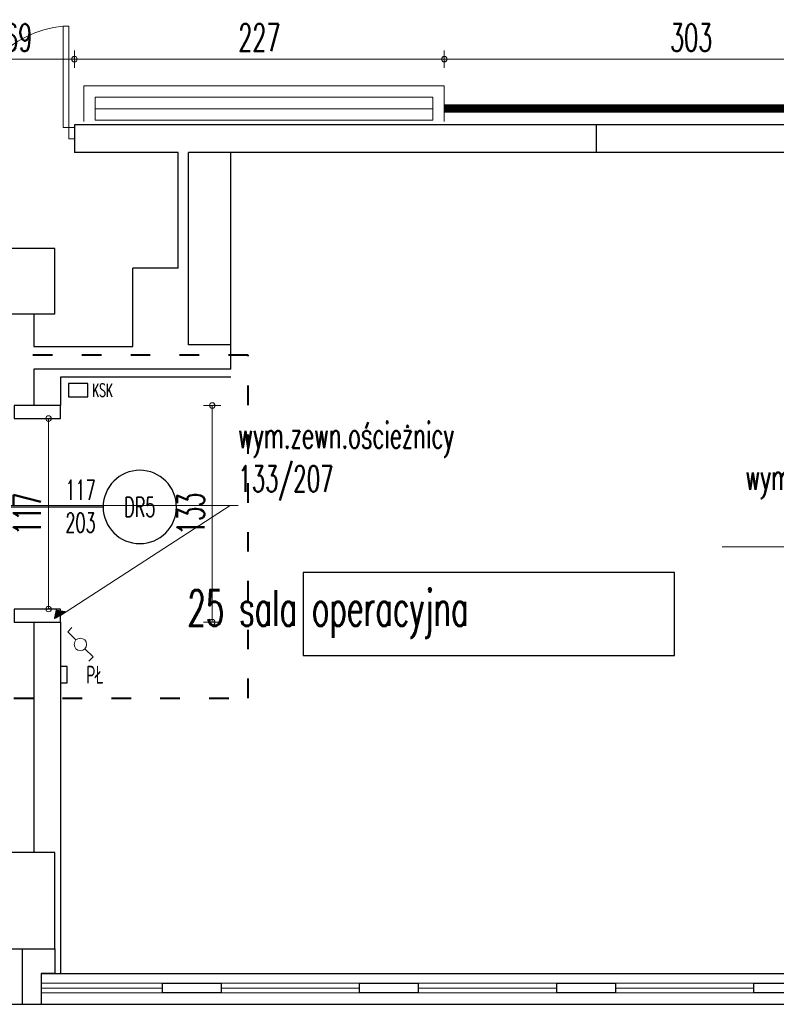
# Model space of a CAD drawing. Header units: millimetres. Extents: x 6612728327 to 6612744462, y 5733542327 to 5733552841.
# Tile 10 of 124: x 6612731729 to 6612732193, y 5733546291 to 5733546895. Entities that reach past the tile are written whole.
import ezdxf
from ezdxf import colors
from ezdxf.entities.mleader import LeaderData, LeaderLine
from ezdxf.enums import TextEntityAlignment as Align
from ezdxf.math import Vec2, Vec3

# ---------------------------------------------------------------- set-up
doc = ezdxf.new("R2010")
doc.units = ezdxf.units.MM
doc.header["$MEASUREMENT"] = 0
doc.linetypes.add('ACAD_ISO03W100', pattern=[30, 12, -18])
for name, color, linetype in [('!!!!_SCIANY GRUBE', 7, 'Continuous'), ('A_opis', 170, 'Continuous'), ('A_osłona PCV ścian', 112, 'Continuous'), ('A_Stolarka_drzw_wew', 192, 'Continuous'), ('A_stolarka_opis', 201, 'Continuous'), ('dwa_DRZWI', 7, 'Continuous'), ('INST_CO', 7, 'Continuous'), ('STOLARKAOKIENNA', 7, 'Continuous'), ('WIDOK', 7, 'Continuous')]:
    doc.layers.add(name, color=color, linetype=linetype)
for name, color, linetype, lineweight in [('A_wymiary_drzwi', 112, 'Continuous', 15), ('A_wymiary_osłony ścian', 5, 'Continuous', 15), ('el_oświetlenie instalacja', 240, 'Continuous', 18)]:
    doc.layers.add(name, color=color, linetype=linetype, lineweight=lineweight)
doc.styles.add('wymiarowanie', font='simplex.shx', dxfattribs={"width": 0.7})
doc.styles.add('wymiarowanie 0-61', font='simplex.shx', dxfattribs={"width": 0.6})
doc.dimstyles.new('BOOM_100', dxfattribs={"dimscale": 0.8, "dimtxt": 21, "dimasz": 0.5, "dimexe": 1.25, "dimexo": 0.625, "dimgap": 6, "dimtad": 1, "dimdec": 1, "dimrnd": 0.5, "dimdsep": 46, "dimtxsty": 'wymiarowanie 0-61', "dimblk": 'WYMIAR_KROPKA', "dimcen": 1, "dimse1": 1, "dimse2": 1, "dimclrd": 256, "dimclrt": 256, "dimaunit": 1, "dimazin": 0, "dimtfac": 1, "dimtdec": 1, "dimtix": 1, "dimtmove": 2, "dimatfit": 3, "dimldrblk": 'WYMIAR_KROPKA', "dimfxl": 1, "dimtolj": 1, "dimtzin": 0, "dimlwd": -1, "dimarcsym": 0})

# ---------------------------------------------------------------- blocks, each defined once
blk = doc.blocks.new('WYMIAR_KROPKA')
h = blk.add_hatch(color=256)
h.paths.add_polyline_path([(0, -4.259949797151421), (0, 4.259949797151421, 0.414213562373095), (-4.259949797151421, 0, 0.414213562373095)])
h.paths.add_polyline_path([(0, 4.259949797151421), (0, -4.259949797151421, 0.414213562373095), (4.259949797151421, 0, 0.414213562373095)])
blk.add_line((0, -13.25317045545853), (0, 13.25317045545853))
blk.add_circle((0, 0), 4.259949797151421)
blk = doc.blocks.new('*D26')
at = {"layer": 'A_wymiary_osłony ścian', "transparency": 16777216}
blk.add_line((6612732292.116484, 5733546871.192235), (6612731989.916483, 5733546871.192235), dxfattribs=at)
at = {"layer": 'Defpoints', "color": 0, "transparency": 16777216}
for p in [(6612731989.516483, 5733546871.192235), (6612731989.516483, 5733546840.844685), (6612732292.516483, 5733546840.844563)]:
    blk.add_point(p, dxfattribs=at)
at = {"layer": 'A_wymiary_osłony ścian', "transparency": 16777216, "xscale": 0.4, "yscale": 0.4, "zscale": 0.4, "rotation": 180}
blk.add_blockref('WYMIAR_KROPKA', (6612731989.516483, 5733546871.192235), dxfattribs=at)
at = {"layer": 'A_wymiary_osłony ścian', "transparency": 16777216, "xscale": 0.4, "yscale": 0.4, "zscale": 0.4}
blk.add_blockref('WYMIAR_KROPKA', (6612732292.516483, 5733546871.192235), dxfattribs=at)
at = {"layer": 'A_wymiary_osłony ścian', "transparency": 16777216, "insert": (6612732141.016483, 5733546884.392235), "char_height": 16.8, "attachment_point": 5, "style": 'wymiarowanie 0-61'}
blk.add_mtext('\\A1;303', dxfattribs=at)
blk = doc.blocks.new('*D27')
at = {"layer": 'A_wymiary_osłony ścian', "transparency": 16777216}
blk.add_line((6612731989.116484, 5733546871.192235), (6612731762.916477, 5733546871.192235), dxfattribs=at)
at = {"layer": 'Defpoints', "color": 0, "transparency": 16777216}
for p in [(6612731762.516478, 5733546871.192235), (6612731989.516483, 5733546840.844685), (6612731762.516478, 5733546829.247657)]:
    blk.add_point(p, dxfattribs=at)
at = {"layer": 'A_wymiary_osłony ścian', "transparency": 16777216, "xscale": 0.4, "yscale": 0.4, "zscale": 0.4, "rotation": 180}
blk.add_blockref('WYMIAR_KROPKA', (6612731762.516478, 5733546871.192235), dxfattribs=at)
at = {"layer": 'A_wymiary_osłony ścian', "transparency": 16777216, "xscale": 0.4, "yscale": 0.4, "zscale": 0.4}
blk.add_blockref('WYMIAR_KROPKA', (6612731989.516483, 5733546871.192235), dxfattribs=at)
at = {"layer": 'A_wymiary_osłony ścian', "transparency": 16777216, "insert": (6612731876.01648, 5733546884.392235), "char_height": 16.8, "attachment_point": 5, "style": 'wymiarowanie 0-61'}
blk.add_mtext('\\A1;227', dxfattribs=at)
blk = doc.blocks.new('*D28')
at = {"layer": 'A_wymiary_osłony ścian', "transparency": 16777216}
blk.add_line((6612731762.116478, 5733546871.192235), (6612731693.916464, 5733546871.192235), dxfattribs=at)
at = {"layer": 'Defpoints', "color": 0, "transparency": 16777216}
for p in [(6612731693.516464, 5733546871.192235), (6612731693.516464, 5733546830.844685), (6612731762.516478, 5733546829.247657)]:
    blk.add_point(p, dxfattribs=at)
at = {"layer": 'A_wymiary_osłony ścian', "transparency": 16777216, "xscale": 0.4, "yscale": 0.4, "zscale": 0.4, "rotation": 180}
blk.add_blockref('WYMIAR_KROPKA', (6612731693.516464, 5733546871.192235), dxfattribs=at)
at = {"layer": 'A_wymiary_osłony ścian', "transparency": 16777216, "xscale": 0.4, "yscale": 0.4, "zscale": 0.4}
blk.add_blockref('WYMIAR_KROPKA', (6612731762.516478, 5733546871.192235), dxfattribs=at)
at = {"layer": 'A_wymiary_osłony ścian', "transparency": 16777216, "insert": (6612731728.016471, 5733546884.392235), "char_height": 16.8, "attachment_point": 5, "style": 'wymiarowanie 0-61'}
blk.add_mtext('\\A1;69', dxfattribs=at)
blk = doc.blocks.new('SZPILKA DRZWI WEW')
at = {"color": 0, "linetype": 'ByBlock', "lineweight": -2}
blk.add_lwpolyline([(0, 9.094947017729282e-13), (76.16451973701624, -9.094947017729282e-13)], dxfattribs=at)
blk.add_circle((98.66451973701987, 0), 22.5, dxfattribs=at)
at = {"color": 0, "linetype": 'ByBlock', "lineweight": -2, "style": 'wymiarowanie 0-61', "width": 0.6}
blk.add_attdef('SZEROKOŚĆ_OTWORU', (12.77525589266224, 6.999999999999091), '', height=18, dxfattribs=at)
blk.add_attdef('OZN', text='', height=18, dxfattribs=at).set_placement((98.66451973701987, 0), align=Align.MIDDLE)
blk.add_attdef('WYSOKOŚĆ_OTWORU', text='', height=18, dxfattribs=at).set_placement((12.77525589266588, -7.000000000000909), align=Align.TOP_LEFT)
blk = doc.blocks.new('el_wył+schodowy')
at = {"layer": 'el_oświetlenie instalacja'}
for p, q in [((0.0535207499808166, 0.0535207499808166), (0.1552233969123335, 0.1552233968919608)), ((0.1552233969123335, 0.1552233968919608), (0.2075611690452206, 0.1028856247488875)), ((-0.1552233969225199, -0.155223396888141), (-0.2075611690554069, -0.1028856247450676)), ((-0.05352074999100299, -0.0535207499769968), (-0.1552233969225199, -0.155223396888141))]:
    blk.add_line(p, q, dxfattribs=at)
blk.add_circle((0, 0), 0.0756897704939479, dxfattribs=at)
blk = doc.blocks.new('_DotSmall')
at = {"color": 0, "linetype": 'ByBlock', "const_width": 0.5}
blk.add_lwpolyline([(-0.0625, 0, 1), (0.0625, 0, 1)], format="xyb", close=True, dxfattribs=at)
blk = doc.blocks.new('*D2371')
at = {"layer": 'A_wymiary_drzwi', "transparency": 16777216}
blk.add_line((6612731847.119924, 5733546525.909632), (6612731847.119924, 5733546658.109632), dxfattribs=at)
at = {"layer": 'Defpoints', "color": 0, "transparency": 16777216}
for p in [(6612731745.451399, 5733546658.509632), (6612731847.119924, 5733546658.509632), (6612731745.451404, 5733546525.509632)]:
    blk.add_point(p, dxfattribs=at)
at = {"layer": 'A_wymiary_drzwi', "transparency": 16777216, "xscale": 0.4, "yscale": 0.4, "zscale": 0.4}
for p, rotation in [((6612731847.119924, 5733546658.509632), 90), ((6612731847.119924, 5733546525.509632), 270)]:
    blk.add_blockref('WYMIAR_KROPKA', p, dxfattribs=dict(at, rotation=rotation))
at = {"layer": 'A_wymiary_drzwi', "transparency": 16777216, "insert": (6612731833.919923, 5733546592.009629), "char_height": 16.8, "attachment_point": 5, "rotation": 90, "style": 'wymiarowanie 0-61'}
blk.add_mtext('\\A1;133', dxfattribs=at)
blk = doc.blocks.new('*D2372')
at = {"layer": 'A_wymiary_drzwi', "transparency": 16777216}
blk.add_line((6612731746.652173, 5733546650.109632), (6612731746.652173, 5733546533.909632), dxfattribs=at)
at = {"layer": 'Defpoints', "color": 0, "transparency": 16777216}
for p in [(6612731739.766486, 5733546650.509632), (6612731739.766482, 5733546533.509632), (6612731746.652173, 5733546533.509632)]:
    blk.add_point(p, dxfattribs=at)
at = {"layer": 'A_wymiary_drzwi', "transparency": 16777216, "xscale": 0.4, "yscale": 0.4, "zscale": 0.4}
for p, rotation in [((6612731746.652173, 5733546650.509632), 90), ((6612731746.652173, 5733546533.509632), 270)]:
    blk.add_blockref('WYMIAR_KROPKA', p, dxfattribs=dict(at, rotation=rotation))
at = {"layer": 'A_wymiary_drzwi', "transparency": 16777216, "insert": (6612731733.452172, 5733546592.009629), "char_height": 16.8, "attachment_point": 5, "rotation": 90, "style": 'wymiarowanie 0-61'}
blk.add_mtext('\\A1;117', dxfattribs=at)

msp = doc.modelspace()

# ---------------------------------------------------------------- linework, layer by layer
at = {"layer": '!!!!_SCIANY GRUBE', "color": 7, "lineweight": 30}
for p, q in [((6612731909.516479, 5733546830.844685), (6612731762.516479, 5733546830.844685)), ((6612731762.516479, 5733546830.844685), (6612731762.516479, 5733546813.844685)), ((6612732292.516479, 5733546830.844685), (6612731909.516479, 5733546830.844685)), ((6612731826.2774, 5733546813.844685), (6612731762.516479, 5733546813.844685)), ((6612731826.2774, 5733546742.844686), (6612731826.2774, 5733546813.844685)), ((6612731909.516479, 5733546813.844685), (6612731832.516479, 5733546813.844685)), ((6612731832.516479, 5733546695.844685), (6612731832.516479, 5733546813.844685)), ((6612732225.516479, 5733546813.844685), (6612731909.516479, 5733546813.844685)), ((6612731798.2774, 5733546694.844685), (6612731798.2774, 5733546742.844686)), ((6612731826.2774, 5733546742.844686), (6612731798.2774, 5733546742.844686)), ((6612731737.516479, 5733546714.844685), (6612731737.516479, 5733546694.844685)), ((6612731737.516479, 5733546694.844685), (6612731798.2774, 5733546694.844685)), ((6612731858.516479, 5733546695.844685), (6612731832.516479, 5733546695.844685)), ((6612731858.516479, 5733546680.844686), (6612731858.516479, 5733546695.844685)), ((6612731737.516479, 5733546680.844686), (6612731737.516479, 5733546658.50963)), ((6612731858.516479, 5733546680.844686), (6612731737.516479, 5733546680.844686)), ((6612731737.516479, 5733546525.50963), (6612731737.516479, 5733546383.977389)), ((6612731730.516479, 5733546290.844684), (6612738132.516488, 5733546290.844684)), ((6612731742.131554, 5733546290.844684), (6612738132.516488, 5733546290.844684))]:
    msp.add_line(p, q, dxfattribs=at)
for points in [[(6612731858.516479, 5733546695.844685), (6612731858.516479, 5733546813.844685)], [(6612731737.516479, 5733546658.50963), (6612731725.516479, 5733546658.50963)], [(6612731730.516479, 5733546324.844684), (6612731730.516479, 5733546290.844684)], [(6612731750.516479, 5733546324.844684), (6612731750.516479, 5733546309.844685), (6612731742.131554, 5733546309.844685), (6612731742.131554, 5733546297.844685), (6612731742.131554, 5733546290.844684)]]:
    msp.add_lwpolyline(points, dxfattribs=at)
for points in [[(6612731710.516479, 5733546714.844685), (6612731750.516479, 5733546714.844685), (6612731750.516479, 5733546754.844686), (6612731710.516479, 5733546754.844686)], [(6612731710.516479, 5733546324.844684), (6612731750.516479, 5733546324.844684), (6612731750.516479, 5733546383.977389), (6612731710.516479, 5733546383.977389)], [(6612731816.516479, 5733546303.844685), (6612731852.516479, 5733546303.844685), (6612731852.516479, 5733546297.844685), (6612731816.516479, 5733546297.844685)], [(6612731937.516479, 5733546303.844685), (6612731973.516479, 5733546303.844685), (6612731973.516479, 5733546297.844685), (6612731937.516479, 5733546297.844685)], [(6612732058.516479, 5733546303.844685), (6612732094.516479, 5733546303.844685), (6612732094.516479, 5733546297.844685), (6612732058.516479, 5733546297.844685)], [(6612732179.516479, 5733546303.844685), (6612732215.516479, 5733546303.844685), (6612732215.516479, 5733546297.844685), (6612732179.516479, 5733546297.844685)]]:
    msp.add_lwpolyline(points, close=True, dxfattribs=at)
at = {"layer": 'A_opis', "lineweight": 25}
msp.add_lwpolyline([(6612732130.802039, 5733546556.067009), (6612731902.856606, 5733546556.067009), (6612731902.856606, 5733546505.067598), (6612732130.802039, 5733546505.067598)], close=True, dxfattribs=at)
at = {"layer": 'A_osłona PCV ścian', "const_width": 5}
msp.add_lwpolyline([(6612731989.516483, 5733546840.844685), (6612732292.516483, 5733546840.844563)], dxfattribs=at)
at = {"layer": 'A_osłona PCV ścian'}
msp.add_lwpolyline([(6612732082.687897, 5733546830.844685), (6612732082.687897, 5733546813.844685)], dxfattribs=at)
at = {"layer": 'A_Stolarka_drzw_wew', "color": 114, "lineweight": 30, "true_color": 0x139b48}
for p, q in [((6612731754.016479, 5733546675.844686), (6612731754.016479, 5733546658.50963)), ((6612731858.516479, 5733546675.844686), (6612731754.016479, 5733546675.844686)), ((6612731754.016479, 5733546525.50963), (6612731754.016479, 5733546309.844685)), ((6612731750.516479, 5733546309.844685), (6612731754.016479, 5733546309.844685))]:
    msp.add_line(p, q, dxfattribs=at)
at = {"layer": 'A_Stolarka_drzw_wew', "lineweight": 30}
for points in [[(6612731725.516486, 5733546650.509629), (6612731754.016479, 5733546650.50963), (6612731754.016479, 5733546658.50963), (6612731725.516486, 5733546658.509629)], [(6612731725.516479, 5733546525.50963), (6612731754.016479, 5733546525.50963), (6612731754.016479, 5733546533.50963), (6612731725.516479, 5733546533.50963)]]:
    msp.add_lwpolyline(points, close=True, dxfattribs=at)
at = {"layer": 'A_stolarka_opis', "color": 9, "linetype": 'ACAD_ISO03W100', "lineweight": 40, "true_color": 0xafd9aa}
msp.add_lwpolyline([(6612731869.068701, 5733546689.363348), (6612731605.245541, 5733546689.363348), (6612731605.245541, 5733546478.809448), (6612731869.068701, 5733546478.809448)], close=True, dxfattribs=at)
at = {"layer": 'A_stolarka_opis', "color": 165, "lineweight": 30, "true_color": 0x5e67af}
msp.add_lwpolyline([(6612731758.980145, 5733546663.817257), (6612731770.659337, 5733546663.817257), (6612731770.659337, 5733546672.016289), (6612731758.980145, 5733546672.016289)], close=True, dxfattribs=at)
at = {"layer": 'A_stolarka_opis', "color": 240, "lineweight": 30}
msp.add_lwpolyline([(6612731758.016478, 5733546498.212347), (6612731754.016478, 5733546498.212347), (6612731754.016479, 5733546488.212345), (6612731758.016479, 5733546488.212345)], close=True, dxfattribs=at)
at = {"layer": 'dwa_DRZWI', "color": 7, "lineweight": 20}
for points in [[(6612731759.066366, 5733546891.377742), (6612731759.066477, 5733546829.247651), (6612731755.616476, 5733546829.247644), (6612731755.616365, 5733546891.377735)], [(6612731762.516478, 5733546829.247657), (6612731762.516489, 5733546822.347656), (6612731759.066488, 5733546822.34765), (6612731759.066477, 5733546829.247651)]]:
    msp.add_lwpolyline(points, close=True, dxfattribs=at)
msp.add_arc((6612731761.463696, 5733546827.113254), 64.53253245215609, 95.23702262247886, 178.1046824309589, dxfattribs=at)
at = {"layer": 'INST_CO', "color": 30, "lineweight": 15, "true_color": 0xf8991e}
for points in [[(6612731989.516479, 5733546832.844685), (6612731989.516479, 5733546854.844685), (6612731768.324248, 5733546854.844685), (6612731768.324248, 5733546832.844685)], [(6612731982.51648, 5733546840.735375), (6612731982.51648, 5733546833.626064), (6612731775.324248, 5733546833.626064), (6612731775.324248, 5733546847.844685), (6612731982.51648, 5733546847.844685), (6612731982.51648, 5733546840.735375), (6612731775.324248, 5733546840.735375)], [(6612731982.51648, 5733546833.626064), (6612731982.51648, 5733546847.844685), (6612731775.324248, 5733546847.844685), (6612731775.324248, 5733546833.626064)]]:
    msp.add_lwpolyline(points, dxfattribs=at)
at = {"layer": 'STOLARKAOKIENNA', "color": 7, "lineweight": 18}
for p, q in [((6612731742.131554, 5733546303.844685), (6612731816.516479, 5733546303.844685)), ((6612731742.131554, 5733546300.844685), (6612731816.516479, 5733546300.844685)), ((6612731852.516479, 5733546303.844685), (6612731937.516479, 5733546303.844685)), ((6612731852.516479, 5733546300.844685), (6612731937.516479, 5733546300.844685)), ((6612731973.516479, 5733546303.844685), (6612732058.516479, 5733546303.844685)), ((6612731973.516479, 5733546300.844685), (6612732058.516479, 5733546300.844685)), ((6612732094.516479, 5733546303.844685), (6612732179.516479, 5733546303.844685)), ((6612732094.516479, 5733546300.844685), (6612732179.516479, 5733546300.844685)), ((6612731742.131554, 5733546297.844685), (6612731816.516479, 5733546297.844685)), ((6612731852.516479, 5733546297.844685), (6612731937.516479, 5733546297.844685)), ((6612731973.516479, 5733546297.844685), (6612732058.516479, 5733546297.844685)), ((6612732094.516479, 5733546297.844685), (6612732179.516479, 5733546297.844685))]:
    msp.add_line(p, q, dxfattribs=at)
at = {"layer": 'WIDOK', "color": 7}
for p, q in [((6612731742.131554, 5733546309.844685), (6612731967.516479, 5733546309.844685)), ((6612731967.516479, 5733546309.844685), (6612732313.516479, 5733546309.844685)), ((6612731676.016479, 5733546290.844687), (6612738135.516488, 5733546290.844684)), ((6612731729.87007, 5733546290.844684), (6612738135.516488, 5733546290.844684)), ((6612731742.131554, 5733546290.844684), (6612738135.516488, 5733546290.844684)), ((6612731742.131554, 5733546290.844684), (6612738135.516488, 5733546290.844684))]:
    msp.add_line(p, q, dxfattribs=at)

# ---------------------------------------------------------------- block references
at = {"layer": 'A_stolarka_opis'}
ref = msp.add_blockref('SZPILKA DRZWI WEW', (6612731703.974204, 5733546596.227797), dxfattribs=dict(at, xscale=-1, rotation=180))
ref.add_attrib('P.POŻ', 'PCV', dxfattribs={"layer": '0', "height": 12, "rotation": 90, "style": 'wymiarowanie', "width": 0.7}).set_placement((6612731691.224204, 5733546596.197127), align=Align.MIDDLE_CENTER)
ref.add_attrib('OZN', 'DR5', dxfattribs={"layer": '0', "height": 12, "style": 'wymiarowanie 0-61', "width": 0.6}).set_placement((6612731802.638723, 5733546596.227797), align=Align.MIDDLE_CENTER)
ref.add_attrib('WYSOKOŚĆ_OTWORU', '203', (6612731756.986319, 5733546580.548414), dxfattribs={"layer": '0', "height": 12, "style": 'wymiarowanie 0-61', "width": 0.6})
ref.add_attrib('SZEROKOŚĆ_OTWORU', '117', (6612731756.986319, 5733546600.682048), dxfattribs={"layer": '0', "height": 12, "style": 'wymiarowanie 0-61', "width": 0.6})
at = {"layer": 'el_oświetlenie instalacja', "color": 146, "lineweight": 30, "true_color": 0x105689, "xscale": 50, "yscale": 50, "zscale": 72.00000000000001, "rotation": 90}
msp.add_blockref('el_wył+schodowy', (6612731766.167478, 5733546511.862695), dxfattribs=at)

# ---------------------------------------------------------------- texts
at = {"layer": 'A_opis', "lineweight": 25, "insert": (6612731918.125853, 5733546530.567304), "char_height": 22.00000003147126, "attachment_point": 5, "style": 'wymiarowanie 0-61'}
msp.add_mtext('\\A1;\\pxql;25 sala operacyjna', dxfattribs=at)
at = {"layer": 'A_stolarka_opis', "color": 165, "lineweight": 15, "true_color": 0x5e67af, "insert": (6612731779.735006, 5733546667.916773), "char_height": 8, "attachment_point": 5, "style": 'wymiarowanie 0-61'}
msp.add_mtext('\\A1;\\pxql;KSK', dxfattribs=at)
at = {"layer": 'A_stolarka_opis', "color": 240, "lineweight": 15, "insert": (6612731775.25332, 5733546493.226069), "char_height": 11.00000001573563, "attachment_point": 5, "style": 'wymiarowanie 0-61'}
msp.add_mtext('\\A1;\\pxql;PŁ', dxfattribs=at)

# ---------------------------------------------------------------- dimensions: what is measured, and where the dimension line sits
at = {"layer": 'A_wymiary_drzwi'}
for base, p1, p2, picture, middle in [((6612731847.119924, 5733546658.509632), (6612731745.4514, 5733546525.50963), (6612731745.451395, 5733546658.50963), '*D2371', (6612731833.919923, 5733546592.009629)), ((6612731746.652173, 5733546533.509632), (6612731739.766482, 5733546650.50963), (6612731739.766479, 5733546533.50963), '*D2372', (6612731733.452172, 5733546592.009629))]:
    dim = msp.add_linear_dim(base=base, p1=p1, p2=p2, angle=90, dimstyle='BOOM_100', dxfattribs=at)
    dim.commit()
    dim.dimension.update_dxf_attribs({"geometry": picture, "text_midpoint": middle})
at = {"layer": 'A_wymiary_osłony ścian'}
for base, p1, p2, picture, middle in [((6612731693.516464, 5733546871.192235), (6612731762.516478, 5733546829.247657), (6612731693.516464, 5733546830.844685), '*D28', (6612731728.016471, 5733546884.392235)), ((6612731762.516478, 5733546871.192235), (6612731989.516483, 5733546840.844685), (6612731762.516478, 5733546829.247657), '*D27', (6612731876.01648, 5733546884.392235)), ((6612731989.516483, 5733546871.192235), (6612732292.516483, 5733546840.844563), (6612731989.516483, 5733546840.844685), '*D26', (6612732141.016483, 5733546884.392235))]:
    dim = msp.add_linear_dim(base=base, p1=p1, p2=p2, dimstyle='BOOM_100', dxfattribs=at)
    dim.commit()
    dim.dimension.update_dxf_attribs({"geometry": picture, "text_midpoint": middle})

# ---------------------------------------------------------------- leaders
at = {"layer": 'A_stolarka_opis', "lineweight": 18}
ml = msp.add_multileader_mtext('Standard', dxfattribs=at)
ml.set_content('\\A1;wym.zewn.ościeżnicy\\P131/215', color=256, style='wymiarowanie 0-61')
ml.set_leader_properties(lineweight=15)
ml.set_arrow_properties(name='DOTSMALL')
ml.build(insert=Vec2(0, 0))
ml.multileader.update_dxf_attribs({"text_left_attachment_type": 5, "text_right_attachment_type": 5, "dogleg_length": 5, "arrow_head_size": 15})
ctx = ml.context
ctx.base_point, ctx.char_height, ctx.arrow_head_size, ctx.landing_gap_size, ctx.plane_origin, ctx.plane_x_axis, ctx.plane_y_axis = Vec3(6612732161.050207, 5733546571.714531), 16, 15, 0, Vec3(6612723858.891289, 5733537869.160289), Vec3(1, -1.985217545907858e-14), Vec3(1.985217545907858e-14, 1)
ctx.left_attachment, ctx.right_attachment, ctx.text_align_type = 5, 5, 2
notes = []
notes.append((ctx, [(1, (1, 1, 0), (6612732311.878778, 5733546571.714531), (-1, 1.985217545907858e-14), 5, [(0, [(6612732424.266474, 5733546686.844686)], 0, [])])]))
ctx.mtext.insert, ctx.mtext.text_direction, ctx.mtext.rotation, ctx.mtext.width, ctx.mtext.defined_height, ctx.mtext.alignment, ctx.mtext.flow_direction = Vec3(6612732306.878778, 5733546622.76215), Vec3(1, -1.985217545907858e-14), 6.283185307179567, 815.7942582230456, 204.7769869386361, 3, 5
ml = msp.add_multileader_mtext('Standard', dxfattribs=at)
ml.set_content('\\A1;wym.zewn.ościeżnicy\\P133/207', color=256, style='wymiarowanie 0-61')
ml.set_leader_properties(lineweight=15)
ml.set_arrow_properties(name='DOTSMALL')
ml.build(insert=Vec2(0, 0))
ml.multileader.update_dxf_attribs({"text_left_attachment_type": 5, "text_right_attachment_type": 5, "dogleg_length": 5, "arrow_head_size": 15})
ctx = ml.context
ctx.base_point, ctx.char_height, ctx.arrow_head_size, ctx.landing_gap_size, ctx.plane_origin, ctx.plane_x_axis, ctx.plane_y_axis = Vec3(6612731863.076805, 5733546597.176189), 16, 15, 0, Vec3(6612723555.917887, 5733537894.621947), Vec3(1, -1.985217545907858e-14), Vec3(1.985217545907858e-14, 1)
ctx.left_attachment, ctx.right_attachment = 5, 5
notes.append((ctx, [(0, (1, 1, 0), (6612731858.076805, 5733546597.176189), (1, -1.985217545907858e-14), 5, [(0, [(6612731754.016479, 5733546529.50963)], 0, [])])]))
ctx.mtext.insert, ctx.mtext.text_direction, ctx.mtext.rotation, ctx.mtext.width, ctx.mtext.defined_height, ctx.mtext.flow_direction = Vec3(6612731863.076805, 5733546648.223808), Vec3(1, -1.985217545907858e-14), 6.283185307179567, 815.7942582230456, 204.7769869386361, 5
ml = msp.add_multileader_mtext('Standard', dxfattribs=at)
ml.set_content('\\A1;wym.zewn.ościeżnicy\\P110,5/215', color=256, style='wymiarowanie 0-61')
ml.set_leader_properties(lineweight=15)
ml.set_arrow_properties(name='DOTSMALL')
ml.build(insert=Vec2(0, 0))
ml.multileader.update_dxf_attribs({"text_left_attachment_type": 5, "text_right_attachment_type": 5, "dogleg_length": 5, "arrow_head_size": 15})
ctx = ml.context
ctx.base_point, ctx.char_height, ctx.arrow_head_size, ctx.landing_gap_size, ctx.plane_origin, ctx.plane_x_axis, ctx.plane_y_axis = Vec3(6612732237.516475, 5733546413.637599), 16, 15, 0, Vec3(6612723935.357556, 5733537711.083357), Vec3(1, -1.985217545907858e-14), Vec3(1.985217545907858e-14, 1)
ctx.left_attachment, ctx.right_attachment, ctx.text_align_type = 5, 5, 2
notes.append((ctx, [(1, (1, 1, 0), (6612732388.345046, 5733546413.637599), (-1, 1.985217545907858e-14), 5, [(0, [(6612732544.016479, 5733546484.791712)], 0, [])])]))
ctx.mtext.insert, ctx.mtext.text_direction, ctx.mtext.rotation, ctx.mtext.width, ctx.mtext.defined_height, ctx.mtext.alignment, ctx.mtext.flow_direction = Vec3(6612732383.345046, 5733546464.685218), Vec3(1, -1.985217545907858e-14), 6.283185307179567, 815.7942582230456, 204.7769869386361, 3, 5
for ctx, leaders in notes:
    for number, flags, end, landing, length, lines in leaders:
        leader = LeaderData()
        leader.index, (leader.has_last_leader_line, leader.has_dogleg_vector, leader.attachment_direction) = number, flags
        leader.last_leader_point, leader.dogleg_vector, leader.dogleg_length = Vec3(end), Vec3(landing), length
        for number, points, colour, breaks in lines:
            line = LeaderLine()
            line.index, line.vertices, line.color, line.breaks = number, Vec3.list(points), colors.encode_raw_color(colour), breaks
            leader.lines.append(line)
        ctx.leaders.append(leader)

doc.saveas('drawing.dxf')
